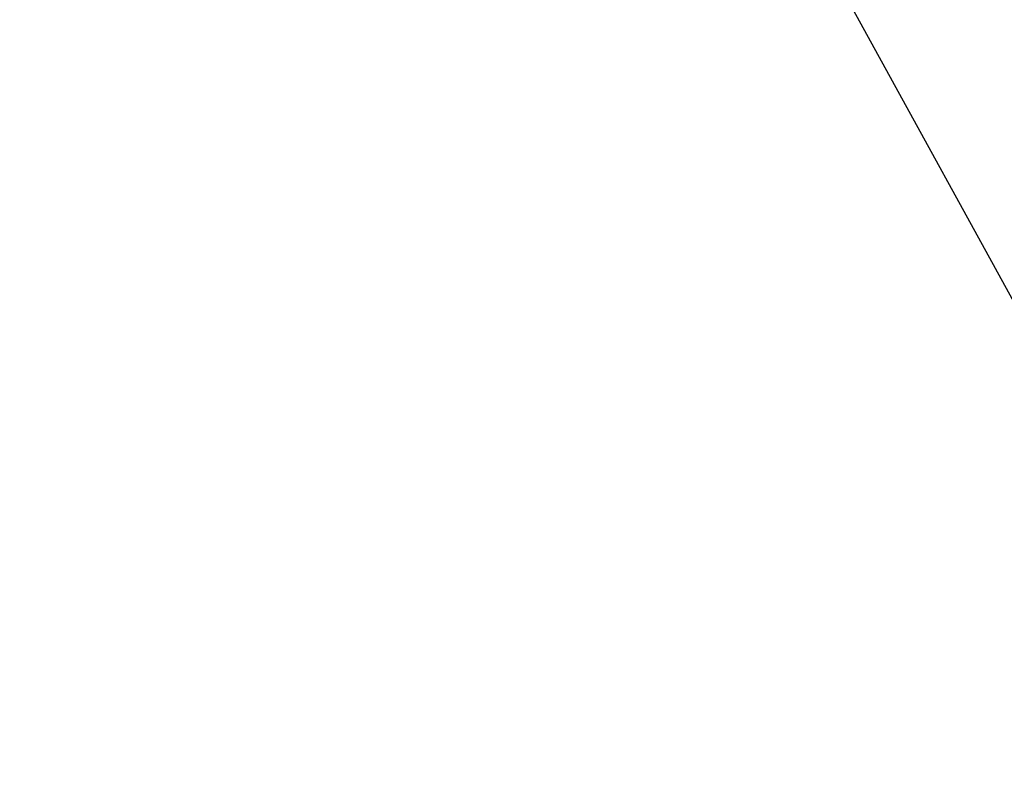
# Model space of a CAD drawing. Header units: millimetres. Extents: x -38 to 77, y 15 to 130.
# Tile 242 of 256: x 2.154 to 2.915, y 62.478 to 63.071. Entities that reach past the tile are written whole.
import ezdxf

# ---------------------------------------------------------------- set-up
doc = ezdxf.new("R2010")
doc.units = ezdxf.units.MM
doc.header["$LTSCALE"] = 25.4
doc.layers.get('0').update_dxf_attribs({"true_color": 0xff5454})

# ---------------------------------------------------------------- blocks, each defined once
blk = doc.blocks.new('PROFILE-BIT-8823.STL')
at = {"color": 250, "true_color": 0x262626}
mesh = blk.add_polyface(dxfattribs=at)
corners = [(3.83894, 69.20736, 155), (-23.54893, 62.48837, 153.40001), (3.83894, 69.20736, 153.40001), (-23.54893, 62.48837, 155)]
mesh.append_faces([[corners[k] for k in face] for face in [(0, 1, 2), (1, 0, 3)]], dxfattribs={"vtx0": -1, "color": 250})
at = {"color": 250, "true_color": 0x282828}
mesh = blk.add_polyface(dxfattribs=at)
corners = [(3.39365, 61.9952, 48.04354), (7.59174, 66.41471, 51.18941), (2.3422, 63.9079, 48.04354), (8.32322, 65.08407, 51.18941)]
mesh.append_faces([[corners[k] for k in face] for face in [(0, 1, 2), (1, 0, 3)]], dxfattribs={"vtx0": -1, "color": 250})
mesh = blk.add_polyface(dxfattribs=at)
corners = [(-2.66967, 61.51459, 44.45307), (1.51563, 65.92799, 48.04354), (-3.73639, 64.12159, 44.45307), (2.3422, 63.9079, 48.04354)]
mesh.append_faces([[corners[k] for k in face] for face in [(0, 1, 2), (1, 0, 3)]], dxfattribs={"vtx0": -1, "color": 250})
at = {"color": 250, "true_color": 0x262626}
mesh = blk.add_polyface(dxfattribs=at)
corners = [(6.39595, 63.05378, 155), (-15.89125, 45.77604, 153.40001), (6.39595, 63.05378, 153.40001), (-15.89125, 45.77604, 155)]
mesh.append_faces([[corners[k] for k in face] for face in [(0, 1, 2), (1, 0, 3)]], dxfattribs={"vtx0": -1, "color": 250})
at = {"color": 250, "true_color": 0x282828}
mesh = blk.add_polyface(dxfattribs=at)
corners = [(4.52806, 62.61702, 35.88653), (1.44085, 57.45677, 32.1554), (-0.14166, 59.66338, 32.1554), (5.73611, 60.93256, 35.88653)]
mesh.append_faces([[corners[k] for k in face] for face in [(0, 1, 2), (1, 0, 3)]], dxfattribs={"vtx0": -1, "color": 250})

msp = doc.modelspace()

# ---------------------------------------------------------------- block references
at = {"color": 0}
msp.add_blockref('PROFILE-BIT-8823.STL', (0, 0), dxfattribs=at)

doc.saveas('drawing.dxf')
